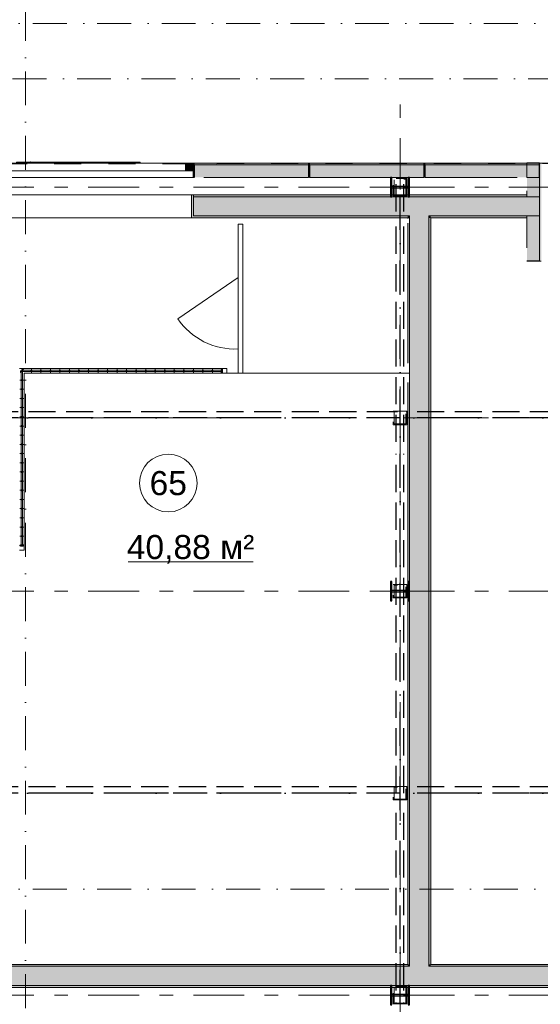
# Model space of a CAD drawing. Header units: millimetres. Extents: x -14761 to 157739, y -22400 to 107990.
# Tile 11 of 81: x 17939 to 23356, y 16805 to 27040. Entities that reach past the tile are written whole.
import ezdxf

# ---------------------------------------------------------------- set-up
doc = ezdxf.new("R2010")
doc.units = ezdxf.units.MM
doc.header["$MEASUREMENT"] = 0
for name, pattern in [('Невидимая', [391.222223, 282.222223, -109]), ('Штрих-Штриховая', [1093.611073, 529.166651, -211.666656, 141.111112, -211.666656]), ('Штриховая', [564.444447, 282.222223, -282.222223]), ('Штрихпунктирная', [670.277762, 352.777767, -176.388884, 0, -141.111112])]:
    doc.linetypes.add(name, pattern=pattern)
for name, color, linetype in [('Конструктив - Ограждение нов', 7, 'Continuous'), ('УЛИЦА_Б15_наклонный прогон', 7, 'Continuous'), ('УЛИЦА_Б6', 7, 'Continuous'), ('УЛИЦА_ЗОНЫ', 7, 'Continuous'), ('УЛИЦА_Конструктив бани', 7, 'Continuous'), ('УЛИЦА_Стены бани', 7, 'Continuous'), ('УЛИЦА_Стойки стропильные', 7, 'Continuous'), ('УЛИЦА_Сэндвич-панели бани', 7, 'Continuous'), ('Элемент модели - Зоны уличных помещений', 7, 'Continuous'), ('Элемент Модели - Оси', 7, 'Continuous'), ('Элемент модели - Оси Улица Бани', 7, 'Continuous')]:
    doc.layers.add(name, color=color, linetype=linetype)
doc.styles.add('СГЕНЕРИР_СТИЛЬ_1', font='txt')

msp = doc.modelspace()

# ---------------------------------------------------------------- hatches: boundary and pattern name
at = {"layer": 'УЛИЦА_Конструктив бани', "linetype": 'Continuous', "lineweight": 0, "true_color": 0x000000}
for points in [[(21996, 25200), (21996, 25400), (21981, 25400), (21981, 25307), (21811, 25307), (21811, 25400), (21796, 25400), (21796, 25200), (21811, 25200), (21811, 25292), (21981, 25292), (21981, 25200)], [(21996, 21000), (21996, 21200), (21981, 21200), (21981, 21107), (21811, 21107), (21811, 21200), (21796, 21200), (21796, 21000), (21811, 21000), (21811, 21092), (21981, 21092), (21981, 21000)], [(21996, 16800), (21996, 17000), (21981, 17000), (21981, 16907), (21811, 16907), (21811, 17000), (21796, 17000), (21796, 16800), (21811, 16800), (21811, 16892), (21981, 16892), (21981, 16800)]]:
    msp.add_hatch(color=18, dxfattribs=at).paths.add_polyline_path(points)
at = {"layer": 'УЛИЦА_Стены бани', "linetype": 'Continuous', "lineweight": 0, "true_color": 0x000000}
for points in [[(19726, 24980), (19746, 24980), (19746, 25000), (19746, 25220), (19726, 25220)], [(21796, 25220), (19746, 25220), (19746, 25200), (23216, 25200), (23216, 25220), (21996, 25220), (21996, 25200), (21981, 25200), (21981, 25220), (21811, 25220), (21811, 25200), (21796, 25200)], [(19746, 25000), (21996, 25000), (21996, 25200), (19746, 25200)], [(21996, 25000), (22196, 25000), (22196, 25200), (21996, 25200)], [(22196, 25000), (23216, 25000), (23216, 25200), (22196, 25200)], [(23216, 25200), (23216, 25000), (23346, 25000), (23346, 25200)], [(21976, 25000), (19746, 25000), (19746, 24980), (21976, 24980)], [(21976, 24980), (21996, 24980), (21996, 25000), (21976, 25000)], [(21996, 24975), (21996, 24980), (21976, 24980), (21976, 24975)], [(21996, 24980), (22196, 24980), (22196, 25000), (21996, 25000)], [(21996, 24980), (21996, 17220), (22196, 17220), (22196, 24980)], [(22196, 24980), (22216, 24980), (22216, 25000), (22196, 25000)], [(22216, 17220), (22216, 24980), (22196, 24980), (22196, 17220)], [(22216, 24980), (23216, 24980), (23216, 25000), (22216, 25000)], [(21996, 23470), (21996, 24925), (21976, 24925), (21976, 23470)], [(21976, 23270), (21976, 21107), (21981, 21107), (21981, 21200), (21996, 21200), (21996, 23270)], [(21976, 17220), (21996, 17220), (21996, 21000), (21981, 21000), (21981, 21092), (21976, 21092)], [(21996, 17200), (16396, 17200), (16396, 17000), (21996, 17000)], [(21976, 17220), (16416, 17220), (16416, 17200), (21976, 17200)], [(21996, 17220), (21976, 17220), (21976, 17200), (21996, 17200)], [(22196, 17220), (21996, 17220), (21996, 17200), (22196, 17200)], [(22196, 17200), (21996, 17200), (21996, 17000), (22196, 17000)], [(22216, 17220), (22196, 17220), (22196, 17200), (22216, 17200)], [(27596, 17200), (22196, 17200), (22196, 17000), (27596, 17000)], [(27576, 17220), (22216, 17220), (22216, 17200), (27576, 17200)], [(16596, 17000), (16596, 16980), (21796, 16980), (21796, 17000)], [(21981, 17000), (21811, 17000), (21811, 16980), (21981, 16980)], [(27796, 17000), (21996, 17000), (21996, 16980), (27796, 16980)]]:
    msp.add_hatch(color=18, dxfattribs=at).paths.add_polyline_path(points)
at = {"layer": 'УЛИЦА_Сэндвич-панели бани', "linetype": 'Continuous', "lineweight": 0, "true_color": 0x000000}
for points in [[(19745, 25550), (19665, 25550), (19665, 25470), (19745, 25470)], [(19745, 25530), (19755, 25530), (19755, 25550), (19745, 25550)], [(19745, 25400), (19755, 25400), (19755, 25530), (19745, 25530)], [(20945, 25550), (19755, 25550), (19755, 25530), (20945, 25530)], [(20945, 25530), (19755, 25530), (19755, 25400), (19855, 25400), (19855, 25400), (20945, 25400)], [(22145, 25550), (20955, 25550), (20955, 25530), (22145, 25530)], [(22145, 25530), (20955, 25530), (20955, 25400), (21796, 25400), (21796, 25400), (21811, 25400), (21811, 25400), (21981, 25400), (21981, 25400), (21996, 25400), (21996, 25400), (22145, 25400)], [(23345, 25550), (22155, 25550), (22155, 25530), (23345, 25530)], [(23345, 25530), (22155, 25530), (22155, 25400), (23116, 25400), (23116, 25400), (23216, 25400), (23216, 25400), (23345, 25400)], [(23346, 25200), (23346, 25550), (23216, 25550), (23216, 25200)], [(23366, 24530), (23366, 25550), (23346, 25550), (23346, 24530)], [(23216, 25000), (23216, 24530), (23346, 24530), (23346, 25000)]]:
    msp.add_hatch(color=18, dxfattribs=at).paths.add_polyline_path(points)

# ---------------------------------------------------------------- linework, layer by layer
at = {"color": 7, "linetype": 'Continuous', "lineweight": 15}
for p, q in [((17907, 25560), (19194, 25560)), ((18051, 25560), (19049, 25560)), ((18051, 25560), (18051, 25550))]:
    msp.add_line(p, q, dxfattribs=at)
at = {"color": 7, "linetype": 'Continuous', "lineweight": 15, "flags": 128}
for points in [[(-9854, 25550), (-9854, 16650), (32946, 16650), (32946, 23150), (28145, 23150), (28145, 25550)], [(19194, 25560), (19194, 25550), (17907, 25550), (17907, 25560)], [(19049, 25560), (19049, 25550), (18051, 25550), (18051, 25560)]]:
    msp.add_lwpolyline(points, close=True, dxfattribs=at)
at = {"color": 7, "linetype": 'Continuous', "lineweight": 15}
for points in [[(20211, 24915), (20211, 23365)], [(20211, 24915), (20261, 24915), (20261, 23365)], [(20093, 23365), (21996, 23365)]]:
    msp.add_lwpolyline(points, dxfattribs=at)
msp.add_lwpolyline([(20211, 24360), (19583, 23932, 0.262043), (20211, 23617)], format="xyb", dxfattribs=at)
msp.add_point((18051, 25560), dxfattribs=at)
at = {"layer": 'Конструктив - Ограждение нов', "color": 7, "linetype": 'Continuous', "lineweight": 15}
for p, q in [((20043, 23415), (17936, 23415)), ((17954, 23397), (17954, 21575)), ((20043, 23397), (17954, 23397)), ((17969, 21575), (17969, 23382)), ((17969, 23382), (20043, 23382)), ((17986, 21575), (17986, 23365)), ((17986, 23365), (20043, 23365)), ((18053, 23390), (18068, 23390)), ((18061, 23410), (18061, 23370)), ((18152, 23390), (18167, 23390)), ((18160, 23410), (18160, 23370)), ((18251, 23390), (18266, 23390)), ((18259, 23410), (18259, 23370)), ((18350, 23390), (18365, 23390)), ((18358, 23410), (18358, 23370)), ((18450, 23390), (18465, 23390)), ((18457, 23410), (18457, 23370)), ((18549, 23390), (18564, 23390)), ((18556, 23410), (18556, 23370)), ((18648, 23390), (18663, 23390)), ((18655, 23410), (18655, 23370)), ((18747, 23390), (18762, 23390)), ((18754, 23410), (18754, 23370)), ((18846, 23390), (18861, 23390)), ((18854, 23410), (18854, 23370)), ((18945, 23390), (18960, 23390)), ((18953, 23410), (18953, 23370)), ((19044, 23390), (19059, 23390)), ((19052, 23410), (19052, 23370)), ((19143, 23390), (19158, 23390)), ((19151, 23410), (19151, 23370)), ((19243, 23390), (19258, 23390)), ((19250, 23410), (19250, 23370)), ((19342, 23390), (19357, 23390)), ((19349, 23410), (19349, 23370)), ((19441, 23390), (19456, 23390)), ((19448, 23410), (19448, 23370)), ((19540, 23390), (19555, 23390)), ((19547, 23410), (19547, 23370)), ((19639, 23390), (19654, 23390)), ((19646, 23410), (19646, 23370)), ((19738, 23390), (19753, 23390)), ((19746, 23410), (19746, 23370)), ((19837, 23390), (19852, 23390)), ((19845, 23410), (19845, 23370)), ((19936, 23390), (19951, 23390)), ((19944, 23410), (19944, 23370)), ((20093, 23415), (20043, 23415)), ((20043, 23382), (20043, 23397)), ((20043, 23365), (20093, 23365)), ((20093, 23365), (20093, 23415)), ((17941, 23294), (17981, 23294)), ((17961, 23286), (17961, 23301)), ((17941, 23198), (17981, 23198)), ((17961, 23191), (17961, 23206)), ((17941, 23103), (17981, 23103)), ((17961, 23095), (17961, 23110)), ((17941, 23007), (17981, 23007)), ((17961, 23000), (17961, 23015)), ((17941, 22912), (17981, 22912)), ((17961, 22904), (17961, 22919)), ((17941, 22816), (17981, 22816)), ((17961, 22809), (17961, 22824)), ((17961, 22713), (17961, 22728)), ((17941, 22721), (17981, 22721)), ((17941, 22625), (17981, 22625)), ((17961, 22618), (17961, 22633)), ((17941, 22530), (17981, 22530)), ((17961, 22522), (17961, 22537)), ((17941, 22434), (17981, 22434)), ((17961, 22427), (17961, 22442)), ((17941, 22339), (17981, 22339)), ((17961, 22331), (17961, 22346)), ((17941, 22243), (17981, 22243)), ((17961, 22236), (17961, 22251)), ((17941, 22148), (17981, 22148)), ((17961, 22140), (17961, 22155)), ((17941, 22052), (17981, 22052)), ((17961, 22045), (17961, 22060)), ((17941, 21957), (17981, 21957)), ((17961, 21949), (17961, 21964)), ((17941, 21861), (17981, 21861)), ((17961, 21854), (17961, 21869)), ((17941, 21766), (17981, 21766)), ((17961, 21758), (17961, 21773)), ((17941, 21670), (17981, 21670)), ((17961, 21663), (17961, 21678)), ((17936, 21525), (17986, 21525)), ((17954, 21575), (17969, 21575)), ((17986, 21525), (17986, 21575))]:
    msp.add_line(p, q, dxfattribs=at)
at = {"layer": 'Конструктив - Ограждение нов', "color": 7, "linetype": 'Continuous', "lineweight": 15, "flags": 128}
for points in [[(17956, 23395), (17954, 23392), (17952, 23390), (17950, 23387), (17948, 23384), (17947, 23382), (17947, 23380), (17946, 23378), (17947, 23377), (17947, 23375), (17948, 23375), (17950, 23374), (17952, 23375), (17954, 23375), (17956, 23376), (17959, 23378), (17962, 23380), (17964, 23382), (17967, 23384), (17969, 23387), (17971, 23389), (17973, 23392), (17975, 23395), (17976, 23397), (17976, 23399), (17977, 23401), (17976, 23403), (17976, 23404), (17974, 23404), (17973, 23405), (17971, 23404), (17969, 23404), (17966, 23403), (17964, 23401), (17961, 23399), (17959, 23397)], [(20050, 23390), (20050, 23393), (20050, 23396), (20049, 23400), (20049, 23402), (20048, 23405), (20047, 23407), (20046, 23408), (20044, 23409), (20043, 23410), (20042, 23409), (20040, 23408), (20039, 23407), (20038, 23405), (20037, 23402), (20036, 23400), (20036, 23396), (20036, 23393), (20035, 23390), (20036, 23386), (20036, 23383), (20036, 23380), (20037, 23377), (20038, 23374), (20039, 23372), (20040, 23371), (20042, 23370), (20043, 23370), (20044, 23370), (20046, 23371), (20047, 23372), (20048, 23374), (20049, 23377), (20049, 23380), (20050, 23383), (20050, 23386)], [(17961, 21582), (17958, 21582), (17955, 21582), (17951, 21581), (17949, 21580), (17946, 21579), (17944, 21578), (17943, 21577), (17942, 21576), (17941, 21575), (17942, 21573), (17943, 21572), (17944, 21571), (17946, 21570), (17949, 21569), (17951, 21568), (17955, 21567), (17958, 21567), (17961, 21567), (17965, 21567), (17968, 21567), (17971, 21568), (17974, 21569), (17977, 21570), (17979, 21571), (17980, 21572), (17981, 21573), (17981, 21575), (17981, 21576), (17980, 21577), (17979, 21578), (17977, 21579), (17974, 21580), (17971, 21581), (17968, 21582), (17965, 21582)]]:
    msp.add_lwpolyline(points, close=True, dxfattribs=at)
at = {"layer": 'УЛИЦА_Б15_наклонный прогон', "color": 251, "linetype": 'Невидимая', "lineweight": 30, "true_color": 0x575757}
for p, q in [((21856, 25047), (21856, 25390)), ((21936, 25390), (21856, 25390)), ((21936, 25047), (21936, 25390)), ((21856, 22651), (21856, 24921)), ((21936, 22651), (21936, 24921)), ((21856, 19000), (21856, 22526)), ((21936, 19000), (21936, 22526)), ((21856, 16949), (21856, 18874)), ((21936, 16949), (21936, 18874)), ((21856, 16810), (21856, 16824)), ((21936, 16810), (21856, 16810)), ((21936, 16810), (21936, 16824))]:
    msp.add_line(p, q, dxfattribs=at)
at = {"layer": 'УЛИЦА_Б15_наклонный прогон', "color": 251, "linetype": 'Штрихпунктирная', "lineweight": 30, "true_color": 0x575757}
msp.add_line((21896, 16810), (21896, 25390), dxfattribs=at)
at = {"layer": 'УЛИЦА_Б6', "color": 251, "linetype": 'Невидимая', "lineweight": 30, "true_color": 0x575757}
for p, q in [((21834, 22964), (16559, 22964)), ((21834, 22964), (16559, 22964)), ((27834, 22964), (21959, 22964)), ((27834, 22964), (21959, 22964)), ((21834, 22900), (16559, 22900)), ((21834, 22900), (16559, 22900)), ((27834, 22900), (21959, 22900)), ((27834, 22900), (21959, 22900)), ((21834, 19064), (16559, 19064)), ((21834, 19064), (16559, 19064)), ((27834, 19064), (21959, 19064)), ((27834, 19064), (21959, 19064)), ((21834, 19000), (16559, 19000)), ((21834, 19000), (16559, 19000)), ((27834, 19000), (21959, 19000)), ((27834, 19000), (21959, 19000))]:
    msp.add_line(p, q, dxfattribs=at)
at = {"layer": 'УЛИЦА_Б6', "color": 251, "linetype": 'Штрихпунктирная', "lineweight": 30, "true_color": 0x575757}
for p, q in [((32626, 22900), (-9534, 22900)), ((32626, 22900), (-9534, 22900)), ((32626, 19000), (-9534, 19000)), ((32626, 19000), (-9534, 19000))]:
    msp.add_line(p, q, dxfattribs=at)
at = {"layer": 'УЛИЦА_ЗОНЫ', "color": 7, "linetype": 'Continuous', "lineweight": 15}
msp.add_line((19066, 21405), (20367, 21405), dxfattribs=at)
at = {"layer": 'УЛИЦА_ЗОНЫ', "color": 7, "linetype": 'Continuous', "lineweight": 15, "flags": 128}
msp.add_lwpolyline([(19785, 22223, 1), (19185, 22223, 1)], format="xyb", close=True, dxfattribs=at)
at = {"layer": 'УЛИЦА_Конструктив бани', "color": 251, "linetype": 'Continuous', "lineweight": 5, "true_color": 0x575757}
for p, q in [((21896, 25380), (21896, 25480)), ((21816, 25300), (21716, 25300)), ((21976, 25300), (22076, 25300)), ((21896, 25220), (21896, 25120)), ((21896, 21180), (21896, 21280)), ((21816, 21100), (21716, 21100)), ((21976, 21100), (22076, 21100)), ((21896, 21020), (21896, 20920)), ((21896, 16980), (21896, 17080)), ((21816, 16900), (21716, 16900)), ((21976, 16900), (22076, 16900)), ((21896, 16820), (21896, 16720))]:
    msp.add_line(p, q, dxfattribs=at)
at = {"layer": 'УЛИЦА_Конструктив бани', "color": 251, "linetype": 'Continuous', "lineweight": 30, "true_color": 0x575757, "flags": 128}
for points in [[(21996, 25200), (21996, 25400), (21981, 25400), (21981, 25307), (21811, 25307), (21811, 25400), (21796, 25400), (21796, 25200), (21811, 25200), (21811, 25292), (21981, 25292), (21981, 25200)], [(21996, 21000), (21996, 21200), (21981, 21200), (21981, 21107), (21811, 21107), (21811, 21200), (21796, 21200), (21796, 21000), (21811, 21000), (21811, 21092), (21981, 21092), (21981, 21000)], [(21996, 16800), (21996, 17000), (21981, 17000), (21981, 16907), (21811, 16907), (21811, 17000), (21796, 17000), (21796, 16800), (21811, 16800), (21811, 16892), (21981, 16892), (21981, 16800)]]:
    msp.add_lwpolyline(points, close=True, dxfattribs=at)
at = {"layer": 'УЛИЦА_Конструктив бани', "color": 251, "linetype": 'Continuous', "lineweight": 5, "true_color": 0x575757}
for p in [(21896, 25300), (21896, 21100), (21896, 16900)]:
    msp.add_point(p, dxfattribs=at)
at = {"layer": 'УЛИЦА_Стены бани', "color": 251, "linetype": 'Continuous', "lineweight": 0, "true_color": 0x575757}
for p, q in [((17346, 25220), (19746, 25220)), ((17366, 24980), (19726, 24980))]:
    msp.add_line(p, q, dxfattribs=at)
at = {"layer": 'УЛИЦА_Стены бани', "color": 251, "linetype": 'Continuous', "lineweight": 20, "true_color": 0x575757}
for p, q in [((19726, 25220), (19726, 24980)), ((19746, 25220), (19726, 25220)), ((19726, 25220), (19726, 24980)), ((19746, 25000), (19746, 25220)), ((21996, 25200), (19746, 25200)), ((22196, 25200), (21996, 25200)), ((23216, 25200), (22196, 25200)), ((23216, 25200), (23216, 25220)), ((19746, 24980), (19726, 24980)), ((19746, 24980), (19726, 24980)), ((19746, 25000), (21996, 25000)), ((21996, 25000), (21996, 24980)), ((21996, 25000), (21996, 24980)), ((21996, 24980), (21996, 24975)), ((22196, 24980), (22196, 25000)), ((22196, 24980), (22196, 25000)), ((22196, 25000), (23216, 25000)), ((22196, 17220), (22196, 24980)), ((23216, 24980), (23216, 25000)), ((21996, 24925), (21996, 24975)), ((21996, 24925), (21996, 23470)), ((21996, 23270), (21996, 23470)), ((21996, 23270), (21996, 21200)), ((21996, 21000), (21996, 17220)), ((21996, 17200), (16396, 17200)), ((21996, 17220), (21996, 17200)), ((21996, 17220), (21996, 17200)), ((22196, 17200), (22196, 17220)), ((22196, 17200), (22196, 17220)), ((27596, 17200), (22196, 17200)), ((16596, 17000), (21796, 17000)), ((21811, 17000), (21981, 17000)), ((21996, 17000), (22196, 17000)), ((22196, 17000), (27596, 17000))]:
    msp.add_line(p, q, dxfattribs=at)
at = {"layer": 'УЛИЦА_Стены бани', "color": 251, "linetype": 'Continuous', "lineweight": 20, "true_color": 0x575757, "flags": 128}
for points in [[(21796, 25220), (19746, 25220)], [(21981, 25220), (21811, 25220)], [(23216, 25220), (21996, 25220)], [(19746, 24980), (21976, 24980)], [(21976, 24980), (21976, 24975)], [(22216, 17220), (22216, 24980)], [(22216, 24980), (23216, 24980)], [(21976, 24925), (21976, 23470)], [(21976, 23270), (21976, 21107)], [(21976, 21092), (21976, 17220)], [(21976, 17220), (16416, 17220)], [(27576, 17220), (22216, 17220)], [(16596, 16980), (21796, 16980)], [(21811, 16980), (21981, 16980)], [(21996, 16980), (27796, 16980)]]:
    msp.add_lwpolyline(points, dxfattribs=at)
at = {"layer": 'УЛИЦА_Стойки стропильные', "color": 251, "linetype": 'Невидимая', "lineweight": 20, "true_color": 0x575757, "flags": 128}
for points in [[(21966, 25210), (21966, 25390), (21826, 25390), (21826, 25210)], [(21958, 25218), (21834, 25218), (21834, 25382), (21958, 25382)], [(21966, 22830), (21966, 22970), (21826, 22970), (21826, 22830)], [(21958, 22838), (21834, 22838), (21834, 22962), (21958, 22962)], [(21966, 21030), (21966, 21170), (21826, 21170), (21826, 21030)], [(21958, 21038), (21834, 21038), (21834, 21162), (21958, 21162)], [(21966, 18930), (21966, 19070), (21826, 19070), (21826, 18930)], [(21958, 18938), (21834, 18938), (21834, 19062), (21958, 19062)], [(21966, 16810), (21966, 16990), (21826, 16990), (21826, 16810)], [(21958, 16818), (21834, 16818), (21834, 16982), (21958, 16982)]]:
    msp.add_lwpolyline(points, close=True, dxfattribs=at)
at = {"layer": 'УЛИЦА_Сэндвич-панели бани', "color": 251, "linetype": 'Continuous', "lineweight": 5, "true_color": 0x575757}
for p, q in [((19745, 25550), (17345, 25550)), ((19745, 25550), (17345, 25550)), ((19665, 25470), (19665, 25550)), ((19665, 25550), (19745, 25550)), ((19745, 25550), (19745, 25470)), ((19745, 25470), (17345, 25470)), ((19745, 25400), (17345, 25400)), ((19745, 25470), (19665, 25470))]:
    msp.add_line(p, q, dxfattribs=at)
at = {"layer": 'УЛИЦА_Сэндвич-панели бани', "color": 251, "linetype": 'Continuous', "lineweight": 15, "true_color": 0x575757}
msp.add_line((19745, 25550), (19745, 25530), dxfattribs=at)
msp.add_line((19745, 25550), (19745, 25530), dxfattribs=at)
msp.add_line((19745, 25550), (19745, 25530), dxfattribs=at)
at = {"layer": 'УЛИЦА_Сэндвич-панели бани', "color": 251, "linetype": 'Continuous', "lineweight": 20, "true_color": 0x575757}
for p, q in [((19745, 25530), (19755, 25530)), ((19745, 25530), (19755, 25530)), ((19755, 25530), (20945, 25530)), ((19755, 25530), (20945, 25530)), ((20955, 25530), (22145, 25530)), ((20955, 25530), (22145, 25530)), ((22155, 25530), (23345, 25530)), ((22155, 25530), (23345, 25530)), ((23346, 25550), (23346, 25200)), ((23346, 25550), (23346, 24530)), ((23346, 25200), (23216, 25200)), ((23346, 25200), (23216, 25200)), ((23346, 25000), (23346, 25200)), ((23346, 25000), (23346, 25200)), ((23216, 25000), (23346, 25000)), ((23216, 25000), (23346, 25000)), ((23346, 25000), (23346, 24530))]:
    msp.add_line(p, q, dxfattribs=at)
at = {"layer": 'УЛИЦА_Сэндвич-панели бани', "color": 251, "linetype": 'Continuous', "lineweight": 25, "true_color": 0x575757}
for p, q in [((19745, 25530), (19745, 25470)), ((19745, 25530), (19745, 25470)), ((19745, 25530), (19745, 25470)), ((19745, 25470), (19745, 25400)), ((19745, 25470), (19745, 25400))]:
    msp.add_line(p, q, dxfattribs=at)
at = {"layer": 'УЛИЦА_Сэндвич-панели бани', "color": 251, "linetype": 'Continuous', "lineweight": 20, "true_color": 0x575757, "flags": 128}
for points in [[(19755, 25550), (19745, 25550)], [(20945, 25550), (19755, 25550)], [(22145, 25550), (20955, 25550)], [(23345, 25550), (22155, 25550)], [(23216, 25550), (23216, 25400)], [(19745, 25400), (19755, 25400)], [(19855, 25400), (20945, 25400)], [(20955, 25400), (21796, 25400)], [(21811, 25400), (21981, 25400)], [(21996, 25400), (22145, 25400)], [(22155, 25400), (23116, 25400)], [(23216, 25400), (23345, 25400)], [(23216, 25260), (23216, 25200)], [(23216, 25000), (23216, 24670)]]:
    msp.add_lwpolyline(points, dxfattribs=at)
at = {"layer": 'УЛИЦА_Сэндвич-панели бани', "color": 251, "linetype": 'Continuous', "lineweight": 15, "true_color": 0x575757, "flags": 128}
for points in [[(19755, 25550), (19755, 25530)], [(19755, 25550), (19755, 25530)], [(20945, 25550), (20945, 25530)], [(20955, 25550), (20955, 25530)], [(22145, 25550), (22145, 25530)], [(22155, 25550), (22155, 25530)], [(23345, 25550), (23345, 25530)], [(23366, 25550), (23346, 25550)], [(23366, 24530), (23346, 24530)]]:
    msp.add_lwpolyline(points, dxfattribs=at)
at = {"layer": 'УЛИЦА_Сэндвич-панели бани', "color": 251, "linetype": 'Continuous', "lineweight": 25, "true_color": 0x575757, "flags": 128}
for points in [[(19755, 25530), (19755, 25400)], [(19755, 25530), (19755, 25400)], [(20945, 25530), (20945, 25400)], [(20955, 25530), (20955, 25400)], [(22145, 25530), (22145, 25400)], [(22155, 25530), (22155, 25400)], [(23346, 25550), (23216, 25550)], [(23345, 25530), (23345, 25400)], [(23346, 24530), (23216, 24530)]]:
    msp.add_lwpolyline(points, dxfattribs=at)
at = {"layer": 'УЛИЦА_Сэндвич-панели бани', "color": 251, "linetype": 'Continuous', "lineweight": 20, "true_color": 0x575757}
for p in [(23346, 25200), (23346, 25200), (23346, 25000), (23346, 25000)]:
    msp.add_point(p, dxfattribs=at)
at = {"layer": 'Элемент модели - Зоны уличных помещений', "color": 7, "linetype": 'Штриховая', "lineweight": 15, "flags": 128}
msp.add_lwpolyline([(-10489, 25550), (-9847, 25550), (265, 25527), (28145, 25550), (28145, 23150), (32945, 23150), (32945, 16750), (35945, 16750), (35945, 28825), (29945, 28825), (29945, 30050), (-10545, 30050)], close=True, dxfattribs=at)
at = {"layer": 'Элемент Модели - Оси', "color": 7, "linetype": 'Штрихпунктирная', "lineweight": 15}
for p, q in [((18000, 92200), (18000, -1975)), ((-12761, 27000), (155650, 27000)), ((-12302, 26425), (155192, 26425)), ((-12761, 18000), (155650, 18000))]:
    msp.add_line(p, q, dxfattribs=at)
at = {"layer": 'Элемент модели - Оси Улица Бани', "color": 7, "linetype": 'Штрих-Штриховая', "lineweight": 15}
for p, q in [((21896, 25278), (21896, 26278)), ((29024, 25300), (-5171, 25300)), ((21896, 15784), (21896, 25278)), ((29024, 22900), (-5171, 22900)), ((29024, 21100), (-5171, 21100)), ((29024, 16900), (-5171, 16900))]:
    msp.add_line(p, q, dxfattribs=at)

# ---------------------------------------------------------------- texts
at = {"layer": 'УЛИЦА_ЗОНЫ', "color": 7, "lineweight": 15, "char_height": 250, "attachment_point": 5, "style": 'СГЕНЕРИР_СТИЛЬ_1'}
for s, insert in [('\\A1;{\\pqc;\\fArial|b0|i0|c204|p38;65}', (19485, 22221)), ('\\A1;{\\pqc;\\fArial|b0|i0|c204|p38;40,88 м²}', (19717, 21535))]:
    msp.add_mtext(s, dxfattribs=dict(at, insert=insert))

doc.saveas('drawing.dxf')
